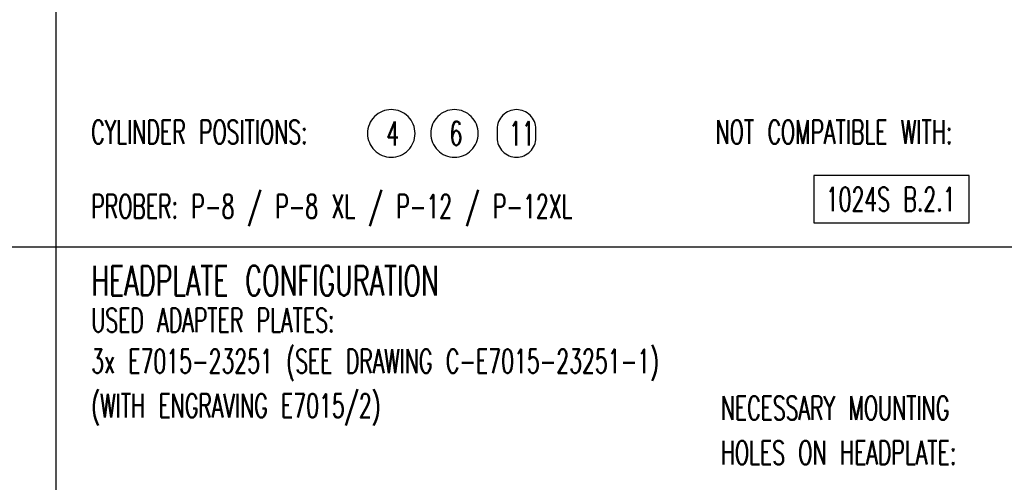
# Model space of a CAD drawing. Extents: x -1763 to 4575, y -3429 to 1051.
# Tile 173 of 193: x 551 to 1876, y -1166 to -544. Entities that reach past the tile are written whole.
import ezdxf

# ---------------------------------------------------------------- set-up
doc = ezdxf.new("R2010")
doc.units = 0
doc.layers.add('1', color=7, linetype='CONTINUOUS')
doc.styles.add('CONVERTER_2', font='txt.shx', dxfattribs={"width": 0.63})

# ---------------------------------------------------------------- blocks, each defined once
blk = doc.blocks.new('TEXT__453', base_point=(-2000, -2800))
at = {"layer": '1', "color": 7, "linetype": 'CONTINUOUS'}
blk.add_line((600, 800), (600, -2170), dxfattribs=at)
at = {"layer": '1', "color": 1, "linetype": 'CONTINUOUS'}
blk.add_line((4500, -850), (-700, -850), dxfattribs=at)
at = {"layer": '1', "color": 1}
for points in [[(1051.3, -728.9), (1051.3, -728.9, 0.414214), (1083.3, -696.9), (1083.3, -696.9, 0.414214), (1051.3, -664.9), (1051.3, -664.9, 0.414214), (1019.3, -696.9), (1019.3, -696.9, 0.414214)], [(1136.3, -728.9), (1136.3, -728.9, 0.414214), (1168.3, -696.9), (1168.3, -696.9, 0.414214), (1136.3, -664.9), (1136.3, -664.9, 0.414214), (1104.3, -696.9), (1104.3, -696.9, 0.414214)], [(1219.7, -728.9), (1219.7, -728.9, 0.414214), (1245.8, -702.8), (1245.8, -691, 0.414214), (1219.7, -664.9), (1219.7, -664.9, 0.414214), (1193.6, -691), (1193.6, -702.8, 0.414214)]]:
    blk.add_lwpolyline(points, format="xyb", close=True, dxfattribs=at)
at = {"layer": '1', "color": 7}
blk.add_lwpolyline([(1619.9, -753.3), (1619.9, -817.3), (1828.8, -817.3), (1828.8, -753.3)], close=True, dxfattribs=at)
at = {"layer": '1', "color": 1, "style": 'CONVERTER_2', "width": 0.63}
for s, p in [('CYLINDER POSITIONS:', (647.6, -711)), ('4', (1044.6, -712.9)), ('6', (1129.6, -712.9)), ('11', (1209.6, -712.9)), ('NOT COMPATIBLE WITH:', (1487.6, -711)), ('PROBER: P-8 / P-8 XL / P-12 / P-12XL', (647.6, -811)), ('USED ADAPTER PLATES:', (647.6, -964)), ('3x E7015-23251 (SEE DRAWING C-E7015-23251-1)', (647.6, -1019)), ('(WITH ENGRAVING E7015/2)', (647.6, -1079)), ('NECESSARY MOUNTING', (1494.6, -1082)), ('HOLES ON HEADPLATE:', (1494.6, -1142))]:
    blk.add_text(s, height=32, dxfattribs=at).set_placement(p)
at = {"layer": '1', "color": 7, "style": 'CONVERTER_2', "width": 0.63}
for s, height, p in [('1024S B.2.1', 32, (1635.9, -801.3)), ('HEADPLATE CONFIGURATION', 40, (647.6, -915))]:
    blk.add_text(s, height=height, dxfattribs=at).set_placement(p)

msp = doc.modelspace()

# ---------------------------------------------------------------- block references
at = {"layer": '1'}
msp.add_blockref('TEXT__453', (-2000, -2800), dxfattribs=at)

doc.saveas('drawing.dxf')
